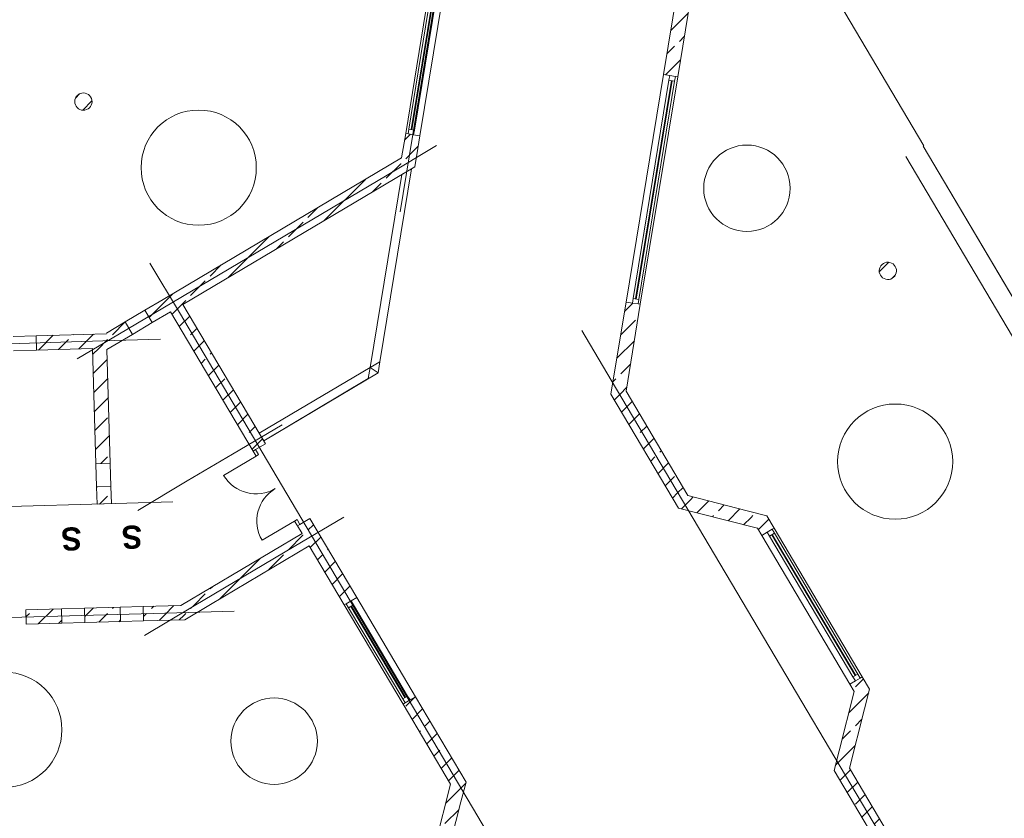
# Model space of a CAD drawing. Extents: x -22247 to 417655, y -187892 to 17509.
# Tile 16 of 62: x -2458 to 14635, y -97828 to -83967. Entities that reach past the tile are written whole.
import ezdxf
from ezdxf.lldxf.tags import DXFTag

# ---------------------------------------------------------------- set-up
doc = ezdxf.new("R2010")
doc.units = 0
doc.header["$LTSCALE"] = 50
doc.layers.get('0').update_dxf_attribs({"lineweight": 25})
for name, color, linetype, lineweight in [('01 Allgemein Bemaßung', 7, 'Continuous', 25), ('02 Raster Gebäude', 7, 'Continuous', 25), ('20 Dach Stb-Decke', 7, 'Continuous', 25), ('20 Innenwände', 7, 'Continuous', 25), ('20 Stützen', 7, 'Continuous', 25)]:
    doc.layers.add(name, color=color, linetype=linetype, lineweight=lineweight)
doc.styles.add('ERSTELLTER_STIL_3', font='txt')
tags = doc.linetypes.add('Raster', pattern=[0.8, 0.4, -0.2, 0, -0.2]).pattern_tags.tags
tags[10:11] = [DXFTag(74, 4), DXFTag(75, 0), DXFTag(340, '0'), DXFTag(46, 1.0), DXFTag(50, 0.0), DXFTag(44, 0.0), DXFTag(45, 0.0)]
tags[8:9] = [DXFTag(74, 4), DXFTag(75, 0), DXFTag(340, '0'), DXFTag(46, 1.0), DXFTag(50, 0.0), DXFTag(44, 0.0), DXFTag(45, 0.0)]
tags[6:7] = [DXFTag(74, 4), DXFTag(75, 0), DXFTag(340, '0'), DXFTag(46, 1.0), DXFTag(50, 0.0), DXFTag(44, 0.0), DXFTag(45, 0.0)]
tags[4:5] = [DXFTag(74, 4), DXFTag(75, 0), DXFTag(340, '0'), DXFTag(46, 1.0), DXFTag(50, 0.0), DXFTag(44, 0.0), DXFTag(45, 0.0)]
tags = doc.linetypes.add('Untersicht', pattern=[0.4, 0.3, -0.1]).pattern_tags.tags
tags[6:7] = [DXFTag(74, 4), DXFTag(75, 0), DXFTag(340, '0'), DXFTag(46, 1.0), DXFTag(50, 0.0), DXFTag(44, 0.0), DXFTag(45, 0.0)]
tags[4:5] = [DXFTag(74, 4), DXFTag(75, 0), DXFTag(340, '0'), DXFTag(46, 1.0), DXFTag(50, 0.0), DXFTag(44, 0.0), DXFTag(45, 0.0)]
tags = doc.linetypes.add('Wipeout_Contour', pattern=[1, 0, -1]).pattern_tags.tags
tags[6:7] = [DXFTag(74, 4), DXFTag(75, 0), DXFTag(340, '0'), DXFTag(46, 1.0), DXFTag(50, 0.0), DXFTag(44, 0.0), DXFTag(45, 0.0)]
tags[4:5] = [DXFTag(74, 4), DXFTag(75, 0), DXFTag(340, '0'), DXFTag(46, 1.0), DXFTag(50, 0.0), DXFTag(44, 0.0), DXFTag(45, 0.0)]
tags = doc.linetypes.add('Öffnungslinie Tür Fenster', pattern=[0.46, 0.3, -0.16]).pattern_tags.tags
tags[6:7] = [DXFTag(74, 4), DXFTag(75, 0), DXFTag(340, '0'), DXFTag(46, 1.0), DXFTag(50, 0.0), DXFTag(44, 0.0), DXFTag(45, 0.0)]
tags[4:5] = [DXFTag(74, 4), DXFTag(75, 0), DXFTag(340, '0'), DXFTag(46, 1.0), DXFTag(50, 0.0), DXFTag(44, 0.0), DXFTag(45, 0.0)]
pattern_1 = [(45, (0, 0), (-339.4113, 339.4113), []), (45, (-169.7, 169.7), (-339.4113, 339.4113), [360, -120])]

# ---------------------------------------------------------------- blocks, each defined once
blk = doc.blocks.new('Verdeckungsfläche_A06WQNW81A', base_point=(3626, -90098))
at = {"color": 254, "linetype": 'Wipeout_Contour', "lineweight": 0, "ltscale": 0.010034, "true_color": 0xd6d6d6}
for p, q in [((3794, -89904), (3626, -90004)), ((3763, -90098), (3794, -89904)), ((3626, -90004), (3763, -90098))]:
    blk.add_line(p, q, dxfattribs=at)
blk = doc.blocks.new('Verdeckungsfläche_A06WQNW91A', base_point=(3594, -90197))
at = {"color": 254, "linetype": 'Wipeout_Contour', "lineweight": 0, "ltscale": 0.010044, "true_color": 0xd6d6d6}
for p, q in [((3626, -90004), (3594, -90197)), ((3763, -90098), (3626, -90004)), ((3594, -90197), (3763, -90098))]:
    blk.add_line(p, q, dxfattribs=at)
blk = doc.blocks.new('Verdeckungsfläche_A06WQNWA1A', base_point=(1701, -91274))
at = {"color": 254, "linetype": 'Wipeout_Contour', "lineweight": 0, "ltscale": 0.013473, "true_color": 0xd6d6d6}
for p, q in [((3626, -90004), (1701, -91145)), ((3594, -90197), (3626, -90004)), ((1778, -91274), (3594, -90197)), ((1701, -91145), (1778, -91274))]:
    blk.add_line(p, q, dxfattribs=at)
blk = doc.blocks.new('Verdeckungsfläche_A06WQNWB1A', base_point=(3626, -90004))
at = {"color": 254, "linetype": 'Wipeout_Contour', "lineweight": 0, "ltscale": 0.013125, "true_color": 0xd6d6d6}
for p, q in [((4176, -86656), (3626, -90004)), ((3794, -89904), (4345, -86556)), ((4345, -86556), (4176, -86656)), ((3626, -90004), (3794, -89904))]:
    blk.add_line(p, q, dxfattribs=at)

msp = doc.modelspace()

# ---------------------------------------------------------------- hatches: boundary and pattern name
at = {"layer": '20 Innenwände', "linetype": 'Continuous', "lineweight": 0, "ltscale": 3.71293e-05}
h = msp.add_hatch(dxfattribs=at)
h.set_pattern_fill('Beton_Stahlbeton_0009', scale=1000, style=0, pattern_type=2)
h.set_pattern_definition(pattern_1)
h.paths.add_polyline_path([(8718, -84920), (8965, -84960), (9321, -82789), (9123, -82454)])
h = msp.add_hatch(dxfattribs=at)
h.set_pattern_fill('Beton_Stahlbeton_0009', scale=1000, style=0, pattern_type=2)
h.set_pattern_definition(pattern_1)
h.paths.add_polyline_path([(4173, -86367), (4454, -86201), (4490, -85981), (4243, -85940)])
h = msp.add_hatch(dxfattribs=at)
h.set_pattern_fill('Beton_Stahlbeton_0009', scale=1000, style=0, pattern_type=2)
h.set_pattern_definition(pattern_1)
h.paths.add_polyline_path([(4173, -86367), (4401, -86523), (4454, -86201)])
h = msp.add_hatch(dxfattribs=at)
h.set_pattern_fill('Beton_Stahlbeton_0009', scale=1000, style=0, pattern_type=2)
h.set_pattern_definition(pattern_1)
h.paths.add_polyline_path([(4173, -86367), (248, -88694), (376, -88909), (4120, -86689)])
h = msp.add_hatch(dxfattribs=at)
h.set_pattern_fill('Beton_Stahlbeton_0009', scale=1000, style=0, pattern_type=2)
h.set_pattern_definition(pattern_1)
h.paths.add_polyline_path([(4120, -86689), (4401, -86523), (4173, -86367)])
h = msp.add_hatch(dxfattribs=at)
h.set_pattern_fill('Beton_Stahlbeton_0009', scale=1000, style=0, pattern_type=2)
h.set_pattern_definition(pattern_1)
h.paths.add_polyline_path([(33, -88822), (376, -88909), (248, -88694)])
h = msp.add_hatch(dxfattribs=at)
h.set_pattern_fill('Beton_Stahlbeton_0009', scale=1000, style=0, pattern_type=2)
h.set_pattern_definition(pattern_1)
h.paths.add_polyline_path([(33, -88822), (-283, -89009), (-156, -89224), (161, -89037)])
h = msp.add_hatch(dxfattribs=at)
h.set_pattern_fill('Beton_Stahlbeton_0009', scale=1000, style=0, pattern_type=2)
h.set_pattern_definition(pattern_1)
h.paths.add_polyline_path([(376, -88909), (33, -88822), (161, -89037)])
h = msp.add_hatch(dxfattribs=at)
h.set_pattern_fill('Beton_Stahlbeton_0009', scale=1000, style=0, pattern_type=2)
h.set_pattern_definition(pattern_1)
h.paths.add_polyline_path([(7870, -90081), (8068, -90416), (8316, -88907), (8069, -88867)])
h = msp.add_hatch(dxfattribs=at)
h.set_pattern_fill('Beton_Stahlbeton_0009', scale=1000, style=0, pattern_type=2)
h.set_pattern_definition(pattern_1)
h.paths.add_polyline_path([(161, -89037), (1594, -91455), (1809, -91327), (376, -88909)])
h = msp.add_hatch(dxfattribs=at)
h.set_pattern_fill('Beton_Stahlbeton_0009', scale=1000, style=0, pattern_type=2)
h.set_pattern_definition(pattern_1)
h.paths.add_polyline_path([(-952, -89406), (-944, -89692), (-500, -89428), (-627, -89213)])
h = msp.add_hatch(dxfattribs=at)
h.set_pattern_fill('Beton_Stahlbeton_0009', scale=1000, style=0, pattern_type=2)
h.set_pattern_definition(pattern_1)
h.paths.add_polyline_path([(-2173, -89452), (-2166, -89702), (-1194, -89674), (-1201, -89424)])
h = msp.add_hatch(dxfattribs=at)
h.set_pattern_fill('Beton_Stahlbeton_0009', scale=1000, style=0, pattern_type=2)
h.set_pattern_definition(pattern_1)
h.paths.add_polyline_path([(-952, -89417), (-1201, -89424), (-1194, -89674)])
h = msp.add_hatch(dxfattribs=at)
h.set_pattern_fill('Beton_Stahlbeton_0009', scale=1000, style=0, pattern_type=2)
h.set_pattern_definition(pattern_1)
h.paths.add_polyline_path([(-1194, -89674), (-944, -89667), (-952, -89417)])
h = msp.add_hatch(dxfattribs=at)
h.set_pattern_fill('Beton_Stahlbeton_0009', scale=1000, style=0, pattern_type=2)
h.set_pattern_definition(pattern_1)
h.paths.add_polyline_path([(-944, -89667), (-1194, -89674), (-1136, -91674), (-886, -91667)])
h = msp.add_hatch(dxfattribs=at)
h.set_pattern_fill('Beton_Stahlbeton_0009', scale=1000, style=0, pattern_type=2)
h.set_pattern_definition(pattern_1)
h.paths.add_polyline_path([(7870, -90081), (7807, -90465), (8068, -90416)])
h = msp.add_hatch(dxfattribs=at)
h.set_pattern_fill('Beton_Stahlbeton_0009', scale=1000, style=0, pattern_type=2)
h.set_pattern_definition(pattern_1)
h.paths.add_polyline_path([(8068, -90416), (7807, -90465), (8005, -90799)])
h = msp.add_hatch(dxfattribs=at)
h.set_pattern_fill('Beton_Stahlbeton_0009', scale=1000, style=0, pattern_type=2)
h.set_pattern_definition(pattern_1)
h.paths.add_polyline_path([(9142, -92227), (8068, -90416), (8005, -90799), (8799, -92139)])
h = msp.add_hatch(dxfattribs=at)
h.set_pattern_fill('Beton_Stahlbeton_0009', scale=1000, style=0, pattern_type=2)
h.set_pattern_definition(pattern_1)
h.paths.add_polyline_path([(-1124, -92074), (-1116, -92374), (-866, -92366), (-875, -92067)])
h = msp.add_hatch(dxfattribs=at)
h.set_pattern_fill('Beton_Stahlbeton_0009', scale=1000, style=0, pattern_type=2)
h.set_pattern_definition(pattern_1)
h.paths.add_polyline_path([(8799, -92139), (8980, -92443), (9142, -92227)])
h = msp.add_hatch(dxfattribs=at)
h.set_pattern_fill('Beton_Stahlbeton_0009', scale=1000, style=0, pattern_type=2)
h.set_pattern_definition(pattern_1)
h.paths.add_polyline_path([(9142, -92227), (8980, -92443), (9322, -92531)])
h = msp.add_hatch(dxfattribs=at)
h.set_pattern_fill('Beton_Stahlbeton_0009', scale=1000, style=0, pattern_type=2)
h.set_pattern_definition(pattern_1)
h.paths.add_polyline_path([(9322, -92531), (10350, -92793), (10169, -92489), (9142, -92227)])
h = msp.add_hatch(dxfattribs=at)
h.set_pattern_fill('Beton_Stahlbeton_0009', scale=1000, style=0, pattern_type=2)
h.set_pattern_definition(pattern_1)
h.paths.add_polyline_path([(2364, -92754), (3177, -94125), (3392, -93997), (2579, -92626)])
h = msp.add_hatch(dxfattribs=at)
h.set_pattern_fill('Beton_Stahlbeton_0009', scale=1000, style=0, pattern_type=2)
h.set_pattern_definition(pattern_1)
h.paths.add_polyline_path([(10512, -92577), (10169, -92489), (10350, -92793)])
h = msp.add_hatch(dxfattribs=at)
h.set_pattern_fill('Beton_Stahlbeton_0009', scale=1000, style=0, pattern_type=2)
h.set_pattern_definition(pattern_1)
h.paths.add_polyline_path([(10512, -92577), (10350, -92793), (10550, -92845), (10639, -92792)])
h = msp.add_hatch(dxfattribs=at)
h.set_pattern_fill('Beton_Stahlbeton_0009', scale=1000, style=0, pattern_type=2)
h.set_pattern_definition(pattern_1)
h.paths.add_polyline_path([(10350, -92793), (10424, -92919), (10550, -92845)])
h = msp.add_hatch(dxfattribs=at)
h.set_pattern_fill('Beton_Stahlbeton_0009', scale=1000, style=0, pattern_type=2)
h.set_pattern_definition(pattern_1)
h.paths.add_polyline_path([(854, -94118), (2570, -93101), (2443, -92886), (339, -94133)])
h = msp.add_hatch(dxfattribs=at)
h.set_pattern_fill('Beton_Stahlbeton_0009', scale=1000, style=0, pattern_type=2)
h.set_pattern_definition(pattern_1)
h.paths.add_polyline_path([(-1332, -94182), (-1325, -94432), (-706, -94414), (-714, -94164)])
h = msp.add_hatch(dxfattribs=at)
h.set_pattern_fill('Beton_Stahlbeton_0009', scale=1000, style=0, pattern_type=2)
h.set_pattern_definition(pattern_1)
h.paths.add_polyline_path([(-314, -94152), (-306, -94402), (-105, -94396), (339, -94133)])
h = msp.add_hatch(dxfattribs=at)
h.set_pattern_fill('Beton_Stahlbeton_0009', scale=1000, style=0, pattern_type=2)
h.set_pattern_definition(pattern_1)
h.paths.add_polyline_path([(339, -94133), (-105, -94396), (411, -94381)])
h = msp.add_hatch(dxfattribs=at)
h.set_pattern_fill('Beton_Stahlbeton_0009', scale=1000, style=0, pattern_type=2)
h.set_pattern_definition(pattern_1)
h.paths.add_polyline_path([(854, -94118), (339, -94133), (411, -94381)])
h = msp.add_hatch(dxfattribs=at)
h.set_pattern_fill('Beton_Stahlbeton_0009', scale=1000, style=0, pattern_type=2)
h.set_pattern_definition(pattern_1)
h.paths.add_polyline_path([(-2350, -94211), (-2343, -94461), (-1725, -94443), (-1732, -94193)])
h = msp.add_hatch(dxfattribs=at)
h.set_pattern_fill('Beton_Stahlbeton_0009', scale=1000, style=0, pattern_type=2)
h.set_pattern_definition(pattern_1)
h.paths.add_polyline_path([(12029, -95626), (12297, -95587), (12170, -95372), (12080, -95425)])
h = msp.add_hatch(dxfattribs=at)
h.set_pattern_fill('Beton_Stahlbeton_0009', scale=1000, style=0, pattern_type=2)
h.set_pattern_definition(pattern_1)
h.paths.add_polyline_path([(12080, -95425), (11954, -95500), (12029, -95626)])
h = msp.add_hatch(dxfattribs=at)
h.set_pattern_fill('Beton_Stahlbeton_0009', scale=1000, style=0, pattern_type=2)
h.set_pattern_definition(pattern_1)
h.paths.add_polyline_path([(4412, -95718), (4197, -95845), (5022, -97237), (5110, -96894)])
h = msp.add_hatch(dxfattribs=at)
h.set_pattern_fill('Beton_Stahlbeton_0009', scale=1000, style=0, pattern_type=2)
h.set_pattern_definition(pattern_1)
h.paths.add_polyline_path([(12029, -95626), (11767, -96654), (11947, -96958), (12209, -95930)])
h = msp.add_hatch(dxfattribs=at)
h.set_pattern_fill('Beton_Stahlbeton_0009', scale=1000, style=0, pattern_type=2)
h.set_pattern_definition(pattern_1)
h.paths.add_polyline_path([(12029, -95626), (12209, -95930), (12297, -95587)])
h = msp.add_hatch(dxfattribs=at)
h.set_pattern_fill('Beton_Stahlbeton_0009', scale=1000, style=0, pattern_type=2)
h.set_pattern_definition(pattern_1)
h.paths.add_polyline_path([(11679, -96996), (11947, -96958), (11767, -96654)])
h = msp.add_hatch(dxfattribs=at)
h.set_pattern_fill('Beton_Stahlbeton_0009', scale=1000, style=0, pattern_type=2)
h.set_pattern_definition(pattern_1)
h.paths.add_polyline_path([(5022, -97237), (5290, -97198), (5110, -96894)])
h = msp.add_hatch(dxfattribs=at)
h.set_pattern_fill('Beton_Stahlbeton_0009', scale=1000, style=0, pattern_type=2)
h.set_pattern_definition(pattern_1)
h.paths.add_polyline_path([(11679, -96996), (11859, -97300), (11947, -96958)])
h = msp.add_hatch(dxfattribs=at)
h.set_pattern_fill('Beton_Stahlbeton_0009', scale=1000, style=0, pattern_type=2)
h.set_pattern_definition(pattern_1)
h.paths.add_polyline_path([(11859, -97300), (12799, -98885), (13014, -98757), (11947, -96958)])
h = msp.add_hatch(dxfattribs=at)
h.set_pattern_fill('Beton_Stahlbeton_0009', scale=1000, style=0, pattern_type=2)
h.set_pattern_definition(pattern_1)
h.paths.add_polyline_path([(4940, -98568), (5203, -97541), (5022, -97237), (4760, -98264)])
h = msp.add_hatch(dxfattribs=at)
h.set_pattern_fill('Beton_Stahlbeton_0009', scale=1000, style=0, pattern_type=2)
h.set_pattern_definition(pattern_1)
h.paths.add_polyline_path([(5022, -97237), (5203, -97541), (5290, -97198)])
at = {"layer": '20 Stützen', "linetype": 'Continuous', "lineweight": 0, "ltscale": 3.71293e-05}
h = msp.add_hatch(dxfattribs=at)
h.set_pattern_fill('Beton_Stahlbeton_0009', scale=1000, style=0, pattern_type=2)
h.set_pattern_definition(pattern_1)
h.paths.add_polyline_path([(-1500, -85414, 0.414214), (-1326, -85536, 0.414214), (-1205, -85362, 0.414214), (-1378, -85241, 0.414214)])
h = msp.add_hatch(dxfattribs=at)
h.set_pattern_fill('Beton_Stahlbeton_0009', scale=1000, style=0, pattern_type=2)
h.set_pattern_definition(pattern_1)
h.paths.add_polyline_path([(12484, -88403, 0.414214), (12689, -88455, 0.414214), (12742, -88249, 0.414214), (12536, -88197, 0.414214)])

# ---------------------------------------------------------------- linework, layer by layer
at = {"layer": '02 Raster Gebäude', "color": 1, "linetype": 'Raster', "lineweight": 18, "ltscale": 0.000188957, "true_color": 0xf50000}
for p, q in [((4308, -86314), (4884, -82810)), ((3920, -86663), (4780, -86153)), ((4308, -86314), (4146, -87300)), ((3920, -86663), (-598, -89342)), ((314, -89051), (-196, -88191)), ((8253, -102441), (314, -89051)), ((-598, -89342), (-1459, -89852)), ((7809, -90224), (7299, -89363)), ((-1012, -89543), (-4609, -89648)), ((-1012, -89543), (-4609, -89648)), ((-1012, -89543), (-12, -89514)), ((-1012, -89543), (-12, -89514)), ((14585, -101652), (7809, -90224)), ((1236, -91509), (2096, -90999)), ((1236, -91509), (452, -91973)), ((452, -91973), (-408, -92483)), ((-799, -92365), (-4607, -92475)), ((-799, -92365), (-4607, -92475)), ((-799, -92365), (201, -92335)), ((-799, -92365), (201, -92335)), ((2309, -93110), (3169, -92600)), ((2309, -93110), (568, -94142)), ((568, -94142), (-292, -94652)), ((268, -94260), (-4551, -94400)), ((268, -94260), (-4551, -94400)), ((268, -94260), (1268, -94231)), ((268, -94260), (1268, -94231))]:
    msp.add_line(p, q, dxfattribs=at)
at = {"layer": '20 Dach Stb-Decke', "color": 7, "linetype": 'Öffnungslinie Tür Fenster', "lineweight": 13, "ltscale": 3.71293e-05}
msp.add_lwpolyline([(-14937, -69595), (-14687, -69588), (-8896, -69419), (-8784, -69485), (-1179, -73586), (3286, -79582), (7483, -77094), (9708, -75774), (12674, -80783), (13620, -82371), (11682, -83521), (13237, -86157), (13224, -86164), (21960, -100904), (27285, -97747), (30639, -95758), (35259, -103551), (29637, -115981), (9684, -104767), (-6441, -100944), (-6851, -86849), (-14744, -76246)], close=True, dxfattribs=at)
for points in [[(1650, -86535, 1), (-350, -86535, 1)], [(10917, -86893, 1), (9417, -86893, 1)], [(11741, -91637, 1), (13741, -91637, 1)], [(-1725, -96291, 1), (-3725, -96291, 1)], [(2709, -96489, 1), (1209, -96489, 1)]]:
    msp.add_lwpolyline(points, format="xyb", close=True, dxfattribs=at)
at = {"layer": '20 Innenwände', "color": 7, "linetype": 'Continuous', "lineweight": 13, "ltscale": 3.71293e-05}
for p, q in [((4730, -82980), (4243, -85940)), ((4756, -83065), (4296, -85868)), ((4976, -83021), (4490, -85981)), ((4800, -83073), (4340, -85875)), ((4350, -85877), (4810, -83074)), ((4394, -85884), (4855, -83082)), ((8718, -84920), (8069, -88867)), ((8718, -84920), (8826, -84937)), ((8718, -84920), (8826, -84937)), ((8813, -85016), (8826, -84937)), ((8826, -84937), (8925, -84954)), ((8826, -84937), (8925, -84954)), ((8826, -84937), (8925, -84954)), ((8191, -88806), (8813, -85016)), ((8235, -88813), (8858, -85024)), ((8868, -85025), (8245, -88815)), ((8912, -85033), (8289, -88822)), ((8965, -84960), (8316, -88907)), ((8912, -85033), (8813, -85016)), ((8925, -84954), (8912, -85033)), ((8925, -84954), (8965, -84960)), ((8925, -84954), (8965, -84960)), ((4283, -85947), (4243, -85940)), ((4283, -85947), (4243, -85940)), ((4296, -85868), (4283, -85947)), ((4381, -85963), (4283, -85947)), ((4381, -85963), (4283, -85947)), ((4381, -85963), (4283, -85947)), ((4394, -85884), (4296, -85868)), ((4381, -85963), (4394, -85884)), ((4490, -85981), (4381, -85963)), ((4490, -85981), (4381, -85963)), ((8069, -88867), (8178, -88885)), ((8069, -88867), (8178, -88885)), ((8178, -88885), (8191, -88806)), ((8191, -88806), (8289, -88822)), ((8289, -88822), (8276, -88901)), ((-627, -89213), (-283, -89009)), ((-156, -89224), (-283, -89009)), ((-156, -89224), (-283, -89009)), ((8178, -88885), (8276, -88901)), ((8178, -88885), (8276, -88901)), ((8178, -88885), (8276, -88901)), ((8276, -88901), (8316, -88907)), ((8276, -88901), (8316, -88907)), ((-500, -89428), (-627, -89213)), ((-500, -89428), (-627, -89213)), ((-500, -89428), (-156, -89224)), ((-2173, -89452), (-2573, -89464)), ((-2166, -89702), (-2173, -89452)), ((-2166, -89702), (-2173, -89452)), ((-2166, -89702), (-2566, -89714)), ((1594, -91455), (1637, -91429)), ((1594, -91455), (1637, -91429)), ((1594, -91455), (1637, -91429)), ((1594, -91455), (1637, -91429)), ((1637, -91429), (1809, -91327)), ((1637, -91429), (1809, -91327)), ((1637, -91429), (1688, -91515)), ((1645, -91541), (1082, -91875)), ((1645, -91541), (1594, -91455)), ((1688, -91515), (1645, -91541)), ((-886, -91667), (-1136, -91674)), ((-886, -91667), (-1136, -91674)), ((-1124, -92074), (-1136, -91674)), ((-875, -92067), (-886, -91667)), ((-875, -92067), (-1124, -92074)), ((-875, -92067), (-1124, -92074)), ((2356, -92642), (2313, -92668)), ((2407, -92728), (2356, -92642)), ((2407, -92728), (2579, -92626)), ((2407, -92728), (2579, -92626)), ((2313, -92668), (1750, -93002)), ((2313, -92668), (2364, -92754)), ((2364, -92754), (2407, -92728)), ((2364, -92754), (2407, -92728)), ((2364, -92754), (2407, -92728)), ((2364, -92754), (2407, -92728)), ((10519, -92863), (10605, -92812)), ((10519, -92863), (10605, -92812)), ((10519, -92863), (10605, -92812)), ((10605, -92812), (10639, -92792)), ((10605, -92812), (10639, -92792)), ((10646, -92881), (10605, -92812)), ((12170, -95372), (10639, -92792)), ((10424, -92919), (10519, -92863)), ((10424, -92919), (10519, -92863)), ((11954, -95500), (10424, -92919)), ((10519, -92863), (10560, -92932)), ((10560, -92932), (10646, -92881)), ((10560, -92932), (12008, -95375)), ((10599, -92909), (12047, -95352)), ((12056, -95347), (10607, -92904)), ((12094, -95324), (10646, -92881)), ((3392, -93997), (3298, -94053)), ((3392, -93997), (3298, -94053)), ((3392, -93997), (4412, -95718)), ((-1332, -94182), (-1732, -94193)), ((-1332, -94182), (-1325, -94432)), ((-1332, -94182), (-1325, -94432)), ((-314, -94152), (-714, -94164)), ((-714, -94164), (-706, -94414)), ((-714, -94164), (-706, -94414)), ((-314, -94152), (-306, -94402)), ((-314, -94152), (-306, -94402)), ((3212, -94104), (3177, -94125)), ((3212, -94104), (3177, -94125)), ((3177, -94125), (4197, -95845)), ((3298, -94053), (3212, -94104)), ((3298, -94053), (3212, -94104)), ((3298, -94053), (3212, -94104)), ((3252, -94173), (3212, -94104)), ((3339, -94122), (3252, -94173)), ((4191, -95756), (3252, -94173)), ((4230, -95733), (3291, -94150)), ((3298, -94053), (3339, -94122)), ((3300, -94145), (4238, -95728)), ((3339, -94122), (4277, -95705)), ((-2350, -94211), (-2343, -94461)), ((-2350, -94211), (-2343, -94461)), ((-1732, -94193), (-1725, -94443)), ((-1732, -94193), (-1725, -94443)), ((-1325, -94432), (-1725, -94443)), ((-306, -94402), (-706, -94414)), ((12094, -95324), (12008, -95375)), ((12008, -95375), (12049, -95444)), ((12135, -95393), (12094, -95324)), ((12135, -95393), (12170, -95372)), ((12135, -95393), (12170, -95372)), ((11954, -95500), (12049, -95444)), ((11954, -95500), (12049, -95444)), ((12049, -95444), (12135, -95393)), ((12049, -95444), (12135, -95393)), ((12049, -95444), (12135, -95393)), ((4191, -95756), (4277, -95705)), ((4277, -95705), (4318, -95774)), ((4412, -95718), (4318, -95774)), ((4412, -95718), (4318, -95774)), ((4232, -95825), (4191, -95756)), ((4232, -95825), (4197, -95845)), ((4232, -95825), (4197, -95845)), ((4318, -95774), (4232, -95825)), ((4318, -95774), (4232, -95825)), ((4318, -95774), (4232, -95825))]:
    msp.add_line(p, q, dxfattribs=at)
for points in [[(9123, -82454), (8718, -84920)], [(8965, -84960), (9321, -82789)], [(4243, -85940), (4173, -86367)], [(4454, -86201), (4490, -85981)], [(4401, -86523), (4454, -86201)], [(4173, -86367), (248, -88694)], [(376, -88909), (4401, -86523)], [(4176, -86656), (3626, -90004)], [(3794, -89904), (4345, -86556)], [(4345, -86556), (4176, -86656)], [(33, -88822), (248, -88694)], [(33, -88822), (-283, -89009)], [(8069, -88867), (7870, -90081)], [(-156, -89224), (161, -89037)], [(161, -89037), (1594, -91455)], [(1809, -91327), (376, -88909)], [(8068, -90416), (8316, -88907)], [(-627, -89213), (-952, -89406)], [(-952, -89417), (-2173, -89452)], [(-944, -89692), (-500, -89428)], [(-2166, -89702), (-1194, -89674)], [(-1194, -89674), (-1136, -91674)], [(-886, -91667), (-944, -89692)], [(3763, -90098), (3794, -89904)], [(3626, -90004), (1701, -91145)], [(1778, -91274), (3763, -90098)], [(7807, -90465), (7870, -90081)], [(9142, -92227), (8068, -90416)], [(7807, -90465), (8980, -92443)], [(1701, -91145), (1778, -91274)], [(-1124, -92074), (-1116, -92374)], [(-866, -92366), (-875, -92067)], [(10169, -92489), (9142, -92227)], [(-866, -92366), (-1116, -92374)], [(8980, -92443), (9322, -92531)], [(3392, -93997), (2579, -92626)], [(9322, -92531), (10350, -92793)], [(10512, -92577), (10169, -92489)], [(10639, -92792), (10512, -92577)], [(2364, -92754), (2443, -92886)], [(10350, -92793), (10424, -92919)], [(2443, -92886), (339, -94133)], [(854, -94118), (2570, -93101)], [(2570, -93101), (3177, -94125)], [(-714, -94164), (-1332, -94182)], [(339, -94133), (-314, -94152)], [(411, -94381), (854, -94118)], [(-1732, -94193), (-2350, -94211)], [(-2343, -94461), (-1725, -94443)], [(-1325, -94432), (-706, -94414)], [(-306, -94402), (411, -94381)], [(12297, -95587), (12170, -95372)], [(11954, -95500), (12029, -95626)], [(5290, -97198), (4412, -95718)], [(12029, -95626), (11767, -96654)], [(12297, -95587), (12209, -95930)], [(4197, -95845), (5022, -97237)], [(11947, -96958), (12209, -95930)], [(11679, -96996), (11767, -96654)], [(11679, -96996), (12799, -98885)], [(13014, -98757), (11947, -96958)], [(5022, -97237), (4760, -98264)], [(5290, -97198), (5203, -97541)], [(4940, -98568), (5203, -97541)]]:
    msp.add_lwpolyline(points, dxfattribs=at)
at = {"layer": '20 Innenwände', "color": 7, "linetype": 'Untersicht', "lineweight": 13, "ltscale": 3.71293e-05}
for points in [[(21777, -100589), (13224, -86164)], [(12923, -86342), (21662, -101081)]]:
    msp.add_lwpolyline(points, dxfattribs=at)
at = {"layer": '20 Innenwände', "color": 7, "linetype": 'Continuous', "lineweight": 13, "ltscale": 3.71293e-05}
for centre, start, end in [((1645, -91541), 210.6645, 300.6645), ((2313, -92668), 120.6645, 210.6645)]:
    msp.add_arc(centre, 655, start, end, dxfattribs=at)
at = {"layer": '20 Stützen', "color": 7, "linetype": 'Continuous', "lineweight": 13, "ltscale": 3.71293e-05}
for points in [[(-1500, -85414, 0.414214), (-1326, -85536, 0.414214), (-1205, -85362, 0.414214), (-1378, -85241, 0.414214)], [(12484, -88403, 0.414214), (12689, -88455, 0.414214), (12742, -88249, 0.414214), (12536, -88197, 0.414214)]]:
    msp.add_lwpolyline(points, format="xyb", close=True, dxfattribs=at)

# ---------------------------------------------------------------- block references
at = {"layer": '20 Innenwände', "color": 254, "linetype": 'Wipeout_Contour', "lineweight": 0, "ltscale": 0.013125, "true_color": 0xd6d6d6}
msp.add_blockref('Verdeckungsfläche_A06WQNWB1A', (3626, -90004), dxfattribs=at)
at = {"layer": '20 Innenwände', "color": 254, "linetype": 'Wipeout_Contour', "lineweight": 0, "ltscale": 0.010034, "true_color": 0xd6d6d6}
msp.add_blockref('Verdeckungsfläche_A06WQNW81A', (3626, -90098), dxfattribs=at)
at = {"layer": '20 Innenwände', "color": 254, "linetype": 'Wipeout_Contour', "lineweight": 0, "ltscale": 0.013473, "true_color": 0xd6d6d6}
msp.add_blockref('Verdeckungsfläche_A06WQNWA1A', (1701, -91274), dxfattribs=at)
at = {"layer": '20 Innenwände', "color": 254, "linetype": 'Wipeout_Contour', "lineweight": 0, "ltscale": 0.010044, "true_color": 0xd6d6d6}
msp.add_blockref('Verdeckungsfläche_A06WQNW91A', (3594, -90197), dxfattribs=at)

# ---------------------------------------------------------------- texts
at = {"layer": '01 Allgemein Bemaßung', "color": 5, "linetype": 'Continuous', "lineweight": 18, "ltscale": 0.000188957, "true_color": 0x0000ff, "char_height": 400, "attachment_point": 8, "rotation": 181.7882, "style": 'ERSTELLTER_STIL_3'}
for insert in [(-1567, -92773), (-516, -92742)]:
    msp.add_mtext('\\A1;{\\fCentury Gothic|b1|i0|c0|p0;\\W1;S}', dxfattribs=dict(at, insert=insert))

doc.saveas('drawing.dxf')
